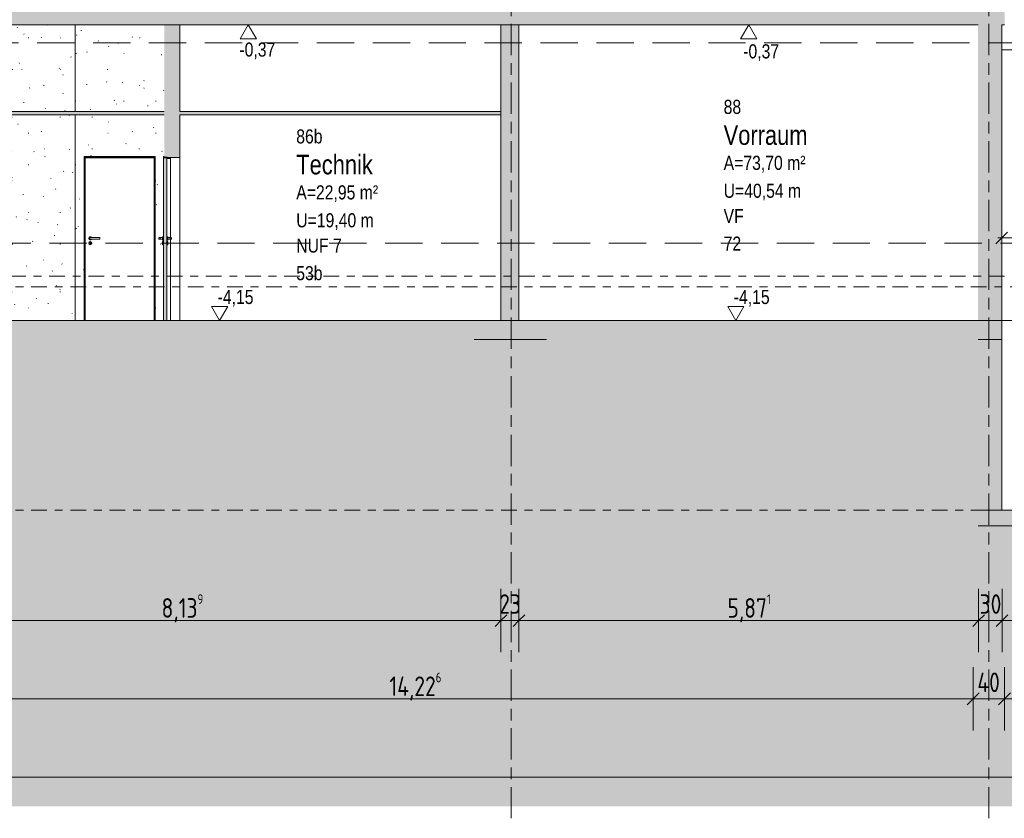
# Model space of a CAD drawing. Header units: metres. Extents: x -34 to 182, y -15 to 869.
# Tile 25 of 46: x 45 to 58, y -13 to -3. Entities that reach past the tile are written whole.
import ezdxf

# ---------------------------------------------------------------- set-up
doc = ezdxf.new("R2010")
doc.units = ezdxf.units.M
for name, pattern in [('_Ebene_', [0.4, 0.2, -0.1, 0, -0.1]), ('_Rasterlinie_', [0.75, 0.4, -0.1, 0.15, -0.1]), ('Abgebrochen', [0.714375, 0.47625, -0.238125])]:
    doc.linetypes.add(name, pattern=pattern)
for name, color, linetype, lineweight in [('A_Bem', 7, 'Continuous', 5), ('A_Bem-100', 7, 'Continuous', 5), ('A_Detailelemente', 7, 'Continuous', 9), ('A_Ebenen', 130, 'Continuous', 5), ('A_Geschossdecken', 7, 'Continuous', 5), ('A_Geschossdecken_Schraffur', 7, 'Continuous', 5), ('A_Hoehenkoten', 124, 'Continuous', 5), ('A_Raster', 128, 'Continuous', 5), ('A_Raum-Txt', 16, 'Continuous', 5), ('A_Skelettbau_Tragwerk Stahlbeton', 142, 'Continuous', 5), ('A_Tuer', 128, 'Continuous', 5), ('A_Türen_Element', 128, 'Continuous', 5), ('A_Türen_Rahmen', 128, 'Continuous', 5), ('A_Wand', 244, 'Continuous', 5), ('A_Wand_Schraff', 1, 'Continuous', 5), ('A_Wände_Oberflächenschraffur', 244, 'Continuous', 5)]:
    doc.layers.add(name, color=color, linetype=linetype, lineweight=lineweight)
doc.styles.add('Arial', font='arial.ttf', dxfattribs={"width": 0.8, "height": 0.18})
doc.styles.add('Arial_B', font='txt', dxfattribs={"width": 0.8, "height": 0.25})
doc.styles.add('ISOCPEUR_1', font='isocpeur.ttf', dxfattribs={"width": 0.8, "height": 0.25})
doc.dimstyles.new('BLB-Standard_2_5_Aussen', dxfattribs={"dimscale": 0.3048, "dimtxt": 0.248995, "dimasz": 0.492126, "dimexe": 1.32874, "dimexo": 0.0625, "dimgap": 0.032808, "dimtad": 1, "dimdec": 1, "dimlfac": 100, "dimrnd": 0.1, "dimdsep": 46, "dimtxsty": 'ISOCPEUR_1', "dimblk1": 'OBLIQUE', "dimblk2": 'OBLIQUE', "dimsah": 1, "dimcen": 0.09, "dimdle": 0.164042, "dimazin": 0, "dimtfac": 1, "dimtdec": 4, "dimtix": 1, "dimtmove": 0, "dimatfit": 3, "dimfxl": 1.32874, "dimfxlon": 1, "dimtvp": 1, "dimtolj": 1, "dimtzin": 0, "dimarcsym": 2})
doc.dimstyles.new('BLB-Standard_2_5_Aussen_1', dxfattribs={"dimscale": 0.3048, "dimtxt": 0.248995, "dimasz": 0.492126, "dimexe": 1.32874, "dimexo": 0.0625, "dimgap": 0.032808, "dimtad": 1, "dimrnd": 0.001, "dimzin": 0, "dimdsep": 46, "dimtxsty": 'ISOCPEUR_1', "dimblk1": 'OBLIQUE', "dimblk2": 'OBLIQUE', "dimsah": 1, "dimcen": 0.09, "dimdle": 0.164042, "dimazin": 0, "dimtfac": 1, "dimtdec": 4, "dimtix": 1, "dimtmove": 0, "dimatfit": 3, "dimfxl": 1.32874, "dimfxlon": 1, "dimtvp": 1, "dimtolj": 1, "dimtzin": 0, "dimarcsym": 2})
doc.dimstyles.new('BLB-Standard_2_5_Aussen_maskiert', dxfattribs={"dimscale": 0.3048, "dimtxt": 0.248995, "dimasz": 0.492126, "dimexe": 1.32874, "dimexo": 0.0625, "dimgap": 0.032808, "dimtad": 1, "dimrnd": 0.001, "dimzin": 0, "dimdsep": 46, "dimtxsty": 'ISOCPEUR_1', "dimblk1": 'OBLIQUE', "dimblk2": 'OBLIQUE', "dimsah": 1, "dimcen": 0.09, "dimdle": 0.164042, "dimazin": 0, "dimtfac": 1, "dimtdec": 4, "dimtix": 1, "dimtmove": 0, "dimatfit": 3, "dimfxl": 1.32874, "dimfxlon": 1, "dimtvp": 1, "dimtfill": 1, "dimtolj": 1, "dimtzin": 0, "dimarcsym": 2})
pattern_1 = [(0, (108.63052, 18.796), (0.813, 0.203), [0.007, -0.603, 0.007, -0.603, -3.251]), (0, (108.63052, 18.796), (0.813, 0.203), [-1.219, 0.007, -1.212, 0.007, -0.603, -1.422]), (0, (108.63052, 18.796), (0.813, 0.203), [-3.048, 0.007, -0.4, 0.007, -1.009]), (120, (108.93452, 18.897), (-0.58230316, 0.60257865), [0.007, -0.603, 0.007, -0.603, -3.251]), (120, (108.93452, 18.897), (-0.58230316, 0.60257865), [-1.219, 0.007, -1.212, 0.007, -0.603, -1.422]), (120, (108.93452, 18.897), (-0.58230316, 0.60257865), [-3.048, 0.007, -0.4, 0.007, -1.009]), (240, (109.03652, 19.304), (-0.23069684, -0.80557865), [0.007, -0.603, 0.007, -0.603, -3.251]), (240, (109.03652, 19.304), (-0.23069684, -0.80557865), [-1.219, 0.007, -1.212, 0.007, -0.603, -1.422]), (240, (109.03652, 19.304), (-0.23069684, -0.80557865), [-3.048, 0.007, -0.4, 0.007, -1.009])]

# ---------------------------------------------------------------- blocks, each defined once
blk = doc.blocks.new('TU DF 1 - Stahl-Eckzarge flächenbündig - DL - 860 x 2070-8580555-F')
at = {"layer": 'A_Tuer', "lineweight": 9}
for points in [[(-24.33, -4.875), (-24.33, -4.86), (-24.34, -4.86), (-24.34, -4.862), (-24.332, -4.862), (-24.332, -4.873), (-24.373, -4.873), (-24.373, -4.858), (-24.418, -4.858), (-24.418, -4.852), (-24.41, -4.852), (-24.41, -4.85), (-24.42, -4.85), (-24.42, -4.86), (-24.375, -4.86), (-24.375, -4.875)], [(-24.42, -6.945), (-24.375, -6.945), (-24.375, -4.864), (-24.42, -4.864), (-24.42, -6.678)]]:
    blk.add_hatch(color=253, dxfattribs=at).paths.add_polyline_path(points, flags=0)
at = {"layer": 'A_Tuer', "color": 250, "lineweight": 9}
for p, q in [((-24.43, -5.885), (-24.47, -5.885)), ((-24.47, -5.885), (-24.47, -5.885)), ((-24.43, -5.885), (-24.47, -5.885)), ((-24.47, -5.885), (-24.47, -5.885)), ((-24.47, -5.905), (-24.43, -5.905)), ((-24.47, -5.905), (-24.47, -5.905)), ((-24.47, -5.905), (-24.43, -5.905)), ((-24.47, -5.905), (-24.47, -5.905)), ((-24.42, -5.875), (-24.43, -5.875)), ((-24.365, -5.875), (-24.375, -5.875)), ((-24.325, -5.885), (-24.365, -5.885)), ((-24.325, -5.885), (-24.365, -5.885)), ((-24.365, -5.905), (-24.325, -5.905)), ((-24.365, -5.905), (-24.325, -5.905)), ((-24.325, -5.885), (-24.325, -5.885)), ((-24.325, -5.885), (-24.325, -5.885)), ((-24.325, -5.905), (-24.325, -5.905)), ((-24.325, -5.905), (-24.325, -5.905)), ((-24.43, -5.915), (-24.42, -5.915)), ((-24.42, -5.935), (-24.43, -5.935)), ((-24.43, -5.975), (-24.42, -5.975)), ((-24.375, -5.915), (-24.365, -5.915)), ((-24.365, -5.935), (-24.375, -5.935)), ((-24.375, -5.975), (-24.365, -5.975))]:
    blk.add_line(p, q, dxfattribs=at)
for centre, major_axis, ratio, start_param, end_param in [((-24.47, -5.895), (0, 0.01), 1, 4.712389, 7.853982), ((-24.47, -5.895), (0, 0.01), 1, 4.712389, 7.853982), ((-24.47, -5.895), (0, 0.01), 1, 1.570796, 4.712389), ((-24.47, -5.895), (0, 0.01), 1, 1.570796, 4.712389), ((-24.43, -5.895), (0, 0.02), 0.000362, 4.712389, 6.283185), ((-24.43, -5.895), (0, 0.02), 0.000362, 3.141593, 4.712389), ((-24.42, -5.895), (0, 0.02), 0.000362, 4.712389, 6.283185), ((-24.42, -5.895), (0, 0.02), 0.000362, 3.141593, 4.712389), ((-24.365, -5.895), (0, 0.02), 0.000362, 4.712389, 6.283185), ((-24.365, -5.895), (0, 0.02), 0.000362, 3.141593, 4.712389), ((-24.325, -5.895), (0, 0.01), 1, 4.712389, 7.853982), ((-24.325, -5.895), (0, 0.01), 1, 4.712389, 7.853982), ((-24.325, -5.895), (0, 0.01), 1, 1.570796, 4.712389), ((-24.325, -5.895), (0, 0.01), 1, 1.570796, 4.712389), ((-24.43, -5.955), (0, 0.02), 0.000362, 4.712389, 6.283185), ((-24.43, -5.955), (0, 0.02), 0.000362, 3.141593, 4.712389), ((-24.42, -5.955), (0, 0.02), 0.000362, 4.712389, 6.283185), ((-24.42, -5.955), (0, 0.02), 0.000362, 3.141593, 4.712389), ((-24.365, -5.955), (0, 0.02), 0.000362, 4.712389, 6.283185), ((-24.365, -5.955), (0, 0.02), 0.000362, 3.141593, 4.712389)]:
    blk.add_ellipse(centre, major_axis=major_axis, ratio=ratio, start_param=start_param, end_param=end_param, dxfattribs=at)
for points, knots in [([(-24.48, -5.895), (-24.48, -5.894), (-24.48, -5.893), (-24.479, -5.891), (-24.479, -5.89), (-24.478, -5.889), (-24.478, -5.889), (-24.477, -5.888), (-24.476, -5.887), (-24.475, -5.887), (-24.474, -5.886), (-24.474, -5.886), (-24.473, -5.886), (-24.473, -5.885), (-24.472, -5.885), (-24.471, -5.885), (-24.471, -5.885), (-24.47, -5.885), (-24.469, -5.885), (-24.469, -5.885), (-24.468, -5.885), (-24.467, -5.885), (-24.467, -5.886), (-24.466, -5.886), (-24.466, -5.886), (-24.465, -5.886), (-24.464, -5.887), (-24.464, -5.887), (-24.463, -5.888), (-24.462, -5.889), (-24.462, -5.889), (-24.462, -5.89), (-24.461, -5.89)], [0, 0, 0, 0, 0.0833333, 0.125, 0.1666667, 0.2083333, 0.2291667, 0.25, 0.2916667, 0.3333333, 0.3541667, 0.375, 0.3958333, 0.4166667, 0.4375, 0.4583333, 0.4791667, 0.5, 0.5208333, 0.5416667, 0.5625, 0.5833333, 0.6041667, 0.625, 0.6458333, 0.6666667, 0.6875, 0.7083333, 0.75, 0.7708333, 0.7916667, 0.8333333, 0.8333333, 0.8333333, 0.8333333]), ([(-24.48, -5.895), (-24.48, -5.894), (-24.48, -5.893), (-24.479, -5.891), (-24.479, -5.89), (-24.478, -5.889), (-24.478, -5.889), (-24.477, -5.888), (-24.476, -5.887), (-24.475, -5.887), (-24.474, -5.886), (-24.474, -5.886), (-24.473, -5.886), (-24.473, -5.885), (-24.472, -5.885), (-24.471, -5.885), (-24.471, -5.885), (-24.47, -5.885), (-24.469, -5.885), (-24.469, -5.885), (-24.468, -5.885), (-24.467, -5.885), (-24.467, -5.886), (-24.466, -5.886), (-24.466, -5.886), (-24.465, -5.886), (-24.464, -5.887), (-24.464, -5.887), (-24.463, -5.888), (-24.462, -5.889), (-24.462, -5.889), (-24.462, -5.89), (-24.461, -5.89)], [0, 0, 0, 0, 0.0833333, 0.125, 0.1666667, 0.2083333, 0.2291667, 0.25, 0.2916667, 0.3333333, 0.3541667, 0.375, 0.3958333, 0.4166667, 0.4375, 0.4583333, 0.4791667, 0.5, 0.5208333, 0.5416667, 0.5625, 0.5833333, 0.6041667, 0.625, 0.6458333, 0.6666667, 0.6875, 0.7083333, 0.75, 0.7708333, 0.7916667, 0.8333333, 0.8333333, 0.8333333, 0.8333333]), ([(-24.461, -5.9), (-24.462, -5.9), (-24.462, -5.901), (-24.462, -5.902), (-24.463, -5.902), (-24.464, -5.903), (-24.465, -5.904), (-24.466, -5.904), (-24.466, -5.904), (-24.467, -5.905), (-24.467, -5.905), (-24.468, -5.905), (-24.469, -5.905), (-24.469, -5.905), (-24.47, -5.905), (-24.471, -5.905), (-24.471, -5.905), (-24.472, -5.905), (-24.473, -5.905), (-24.473, -5.905), (-24.474, -5.904), (-24.474, -5.904), (-24.475, -5.904), (-24.476, -5.903), (-24.476, -5.903), (-24.477, -5.902), (-24.478, -5.902), (-24.478, -5.901), (-24.479, -5.9), (-24.479, -5.899), (-24.48, -5.897), (-24.48, -5.896), (-24.48, -5.895)], [0.1666667, 0.1666667, 0.1666667, 0.1666667, 0.2083333, 0.2291667, 0.25, 0.2916667, 0.3333333, 0.3541667, 0.375, 0.3958333, 0.4166667, 0.4375, 0.4583333, 0.4791667, 0.5, 0.5208333, 0.5416667, 0.5625, 0.5833333, 0.6041667, 0.625, 0.6458333, 0.6666667, 0.6875, 0.7083333, 0.75, 0.7708333, 0.7916667, 0.8333333, 0.875, 0.9166667, 1, 1, 1, 1]), ([(-24.461, -5.9), (-24.462, -5.9), (-24.462, -5.901), (-24.462, -5.902), (-24.463, -5.902), (-24.464, -5.903), (-24.465, -5.904), (-24.466, -5.904), (-24.466, -5.904), (-24.467, -5.905), (-24.467, -5.905), (-24.468, -5.905), (-24.469, -5.905), (-24.469, -5.905), (-24.47, -5.905), (-24.471, -5.905), (-24.471, -5.905), (-24.472, -5.905), (-24.473, -5.905), (-24.473, -5.905), (-24.474, -5.904), (-24.474, -5.904), (-24.475, -5.904), (-24.476, -5.903), (-24.476, -5.903), (-24.477, -5.902), (-24.478, -5.902), (-24.478, -5.901), (-24.479, -5.9), (-24.479, -5.899), (-24.48, -5.897), (-24.48, -5.896), (-24.48, -5.895)], [0.1666667, 0.1666667, 0.1666667, 0.1666667, 0.2083333, 0.2291667, 0.25, 0.2916667, 0.3333333, 0.3541667, 0.375, 0.3958333, 0.4166667, 0.4375, 0.4583333, 0.4791667, 0.5, 0.5208333, 0.5416667, 0.5625, 0.5833333, 0.6041667, 0.625, 0.6458333, 0.6666667, 0.6875, 0.7083333, 0.75, 0.7708333, 0.7916667, 0.8333333, 0.875, 0.9166667, 1, 1, 1, 1]), ([(-24.315, -5.898), (-24.315, -5.898), (-24.316, -5.899), (-24.316, -5.9), (-24.317, -5.901), (-24.317, -5.902), (-24.318, -5.902), (-24.319, -5.903), (-24.32, -5.904), (-24.321, -5.904), (-24.321, -5.904), (-24.322, -5.905), (-24.322, -5.905), (-24.323, -5.905), (-24.324, -5.905), (-24.324, -5.905), (-24.325, -5.905), (-24.326, -5.905), (-24.326, -5.905), (-24.327, -5.905), (-24.328, -5.905), (-24.328, -5.905), (-24.329, -5.904), (-24.329, -5.904), (-24.33, -5.904), (-24.331, -5.903), (-24.331, -5.903), (-24.332, -5.902), (-24.333, -5.902), (-24.333, -5.901), (-24.334, -5.9), (-24.334, -5.899), (-24.335, -5.897), (-24.335, -5.896), (-24.335, -5.895)], [0.0833333, 0.0833333, 0.0833333, 0.0833333, 0.125, 0.1666667, 0.2083333, 0.2291667, 0.25, 0.2916667, 0.3333333, 0.3541667, 0.375, 0.3958333, 0.4166667, 0.4375, 0.4583333, 0.4791667, 0.5, 0.5208333, 0.5416667, 0.5625, 0.5833333, 0.6041667, 0.625, 0.6458333, 0.6666667, 0.6875, 0.7083333, 0.75, 0.7708333, 0.7916667, 0.8333333, 0.875, 0.9166667, 1, 1, 1, 1]), ([(-24.315, -5.898), (-24.315, -5.898), (-24.316, -5.899), (-24.316, -5.9), (-24.317, -5.901), (-24.317, -5.902), (-24.318, -5.902), (-24.319, -5.903), (-24.32, -5.904), (-24.321, -5.904), (-24.321, -5.904), (-24.322, -5.905), (-24.322, -5.905), (-24.323, -5.905), (-24.324, -5.905), (-24.324, -5.905), (-24.325, -5.905), (-24.326, -5.905), (-24.326, -5.905), (-24.327, -5.905), (-24.328, -5.905), (-24.328, -5.905), (-24.329, -5.904), (-24.329, -5.904), (-24.33, -5.904), (-24.331, -5.903), (-24.331, -5.903), (-24.332, -5.902), (-24.333, -5.902), (-24.333, -5.901), (-24.334, -5.9), (-24.334, -5.899), (-24.335, -5.897), (-24.335, -5.896), (-24.335, -5.895)], [0.0833333, 0.0833333, 0.0833333, 0.0833333, 0.125, 0.1666667, 0.2083333, 0.2291667, 0.25, 0.2916667, 0.3333333, 0.3541667, 0.375, 0.3958333, 0.4166667, 0.4375, 0.4583333, 0.4791667, 0.5, 0.5208333, 0.5416667, 0.5625, 0.5833333, 0.6041667, 0.625, 0.6458333, 0.6666667, 0.6875, 0.7083333, 0.75, 0.7708333, 0.7916667, 0.8333333, 0.875, 0.9166667, 1, 1, 1, 1]), ([(-24.334, -5.89), (-24.333, -5.89), (-24.333, -5.889), (-24.333, -5.889), (-24.332, -5.888), (-24.331, -5.887), (-24.33, -5.887), (-24.329, -5.886), (-24.329, -5.886), (-24.328, -5.886), (-24.328, -5.885), (-24.327, -5.885), (-24.326, -5.885), (-24.326, -5.885), (-24.325, -5.885), (-24.324, -5.885), (-24.324, -5.885), (-24.323, -5.885), (-24.322, -5.885), (-24.322, -5.886), (-24.321, -5.886), (-24.321, -5.886), (-24.32, -5.886), (-24.319, -5.887), (-24.319, -5.887), (-24.318, -5.888), (-24.317, -5.889), (-24.317, -5.889), (-24.316, -5.89), (-24.316, -5.891), (-24.315, -5.892), (-24.315, -5.893)], [0.1666667, 0.1666667, 0.1666667, 0.1666667, 0.2083333, 0.2291667, 0.25, 0.2916667, 0.3333333, 0.3541667, 0.375, 0.3958333, 0.4166667, 0.4375, 0.4583333, 0.4791667, 0.5, 0.5208333, 0.5416667, 0.5625, 0.5833333, 0.6041667, 0.625, 0.6458333, 0.6666667, 0.6875, 0.7083333, 0.75, 0.7708333, 0.7916667, 0.8333333, 0.875, 0.9166667, 0.9166667, 0.9166667, 0.9166667]), ([(-24.334, -5.89), (-24.333, -5.89), (-24.333, -5.889), (-24.333, -5.889), (-24.332, -5.888), (-24.331, -5.887), (-24.33, -5.887), (-24.329, -5.886), (-24.329, -5.886), (-24.328, -5.886), (-24.328, -5.885), (-24.327, -5.885), (-24.326, -5.885), (-24.326, -5.885), (-24.325, -5.885), (-24.324, -5.885), (-24.324, -5.885), (-24.323, -5.885), (-24.322, -5.885), (-24.322, -5.886), (-24.321, -5.886), (-24.321, -5.886), (-24.32, -5.886), (-24.319, -5.887), (-24.319, -5.887), (-24.318, -5.888), (-24.317, -5.889), (-24.317, -5.889), (-24.316, -5.89), (-24.316, -5.891), (-24.315, -5.892), (-24.315, -5.893)], [0.1666667, 0.1666667, 0.1666667, 0.1666667, 0.2083333, 0.2291667, 0.25, 0.2916667, 0.3333333, 0.3541667, 0.375, 0.3958333, 0.4166667, 0.4375, 0.4583333, 0.4791667, 0.5, 0.5208333, 0.5416667, 0.5625, 0.5833333, 0.6041667, 0.625, 0.6458333, 0.6666667, 0.6875, 0.7083333, 0.75, 0.7708333, 0.7916667, 0.8333333, 0.875, 0.9166667, 0.9166667, 0.9166667, 0.9166667])]:
    blk.add_open_spline(points, degree=3, knots=knots, dxfattribs=at)
at = {"layer": 'A_Türen_Element', "color": 250, "lineweight": 9}
for p, q in [((-24.375, -4.864), (-24.42, -4.864)), ((-24.42, -4.864), (-24.42, -6.945)), ((-24.42, -4.864), (-24.42, -4.864)), ((-24.42, -4.864), (-24.42, -5.875)), ((-24.375, -6.945), (-24.375, -4.864)), ((-24.42, -5.915), (-24.42, -5.935)), ((-24.42, -5.975), (-24.42, -6.945)), ((-24.42, -6.945), (-24.375, -6.945))]:
    blk.add_line(p, q, dxfattribs=at)
at = {"layer": 'A_Türen_Rahmen', "color": 250, "lineweight": 9}
for p, q in [((-24.41, -4.85), (-24.42, -4.85)), ((-24.42, -4.85), (-24.42, -4.86)), ((-24.42, -4.85), (-24.42, -4.85)), ((-24.42, -4.86), (-24.42, -4.85)), ((-24.42, -4.86), (-24.375, -4.86)), ((-24.42, -4.86), (-24.42, -4.864)), ((-24.42, -4.86), (-24.42, -4.86)), ((-24.418, -4.858), (-24.418, -4.852)), ((-24.418, -4.852), (-24.41, -4.852)), ((-24.373, -4.858), (-24.418, -4.858)), ((-24.41, -4.858), (-24.41, -4.852)), ((-24.375, -4.86), (-24.375, -4.875)), ((-24.375, -4.864), (-24.375, -4.86)), ((-24.375, -4.875), (-24.33, -4.875)), ((-24.373, -4.873), (-24.373, -4.858)), ((-24.332, -4.873), (-24.373, -4.873)), ((-24.33, -4.86), (-24.34, -4.86)), ((-24.34, -4.86), (-24.34, -4.862)), ((-24.34, -4.862), (-24.34, -4.86)), ((-24.34, -4.862), (-24.332, -4.862)), ((-24.34, -4.873), (-24.34, -4.862)), ((-24.34, -4.862), (-24.34, -4.862)), ((-24.332, -4.862), (-24.332, -4.873)), ((-24.332, -4.873), (-24.332, -4.862)), ((-24.33, -4.875), (-24.33, -4.86)), ((-24.33, -5.885), (-24.33, -4.875)), ((-24.33, -6.945), (-24.33, -5.905))]:
    blk.add_line(p, q, dxfattribs=at)
blk = doc.blocks.new('TU DF 1 - Stahl-Eckzarge flächenbündig - DL - 860 x 2070-V14-F')
at = {"layer": 'A_Tuer', "color": 250, "lineweight": 9}
for p, q in [((-25.234, -5.885), (-25.354, -5.885)), ((-25.234, -5.885), (-25.354, -5.885)), ((-25.354, -5.905), (-25.234, -5.905)), ((-25.354, -5.905), (-25.234, -5.905)), ((-25.234, -5.885), (-25.234, -5.895)), ((-25.234, -5.885), (-25.234, -5.895)), ((-25.234, -5.895), (-25.234, -5.905)), ((-25.234, -5.895), (-25.234, -5.905)), ((-25.356, -5.969), (-25.356, -5.957)), ((-25.352, -5.957), (-25.352, -5.969))]:
    blk.add_line(p, q, dxfattribs=at)
for centre, radius, start, end in [((-25.354, -5.895), 0.02, 30, 180), ((-25.354, -5.895), 0.02, 180, 330), ((-25.354, -5.955), 0.02, 0, 180), ((-25.354, -5.955), 0.02, 180, 0), ((-25.354, -5.95), 0.00699, 290.0706, 249.9294), ((-25.354, -5.969), 0.0024, 180, 0)]:
    blk.add_arc(centre, radius, start, end, dxfattribs=at)
for points, knots in [([(-25.364, -5.895), (-25.364, -5.894), (-25.364, -5.893), (-25.363, -5.891), (-25.363, -5.89), (-25.362, -5.889), (-25.361, -5.889), (-25.361, -5.888), (-25.36, -5.887), (-25.359, -5.887), (-25.358, -5.886), (-25.358, -5.886), (-25.357, -5.886), (-25.357, -5.885), (-25.356, -5.885), (-25.355, -5.885), (-25.355, -5.885), (-25.354, -5.885), (-25.354, -5.885)], [0, 0, 0, 0, 0.0833333, 0.125, 0.1666667, 0.2083333, 0.2291667, 0.25, 0.2916667, 0.3333333, 0.3541667, 0.375, 0.3958333, 0.4166667, 0.4375, 0.4583333, 0.4791667, 0.5, 0.5, 0.5, 0.5]), ([(-25.364, -5.895), (-25.364, -5.894), (-25.364, -5.893), (-25.363, -5.891), (-25.363, -5.89), (-25.362, -5.889), (-25.361, -5.889), (-25.361, -5.888), (-25.36, -5.887), (-25.359, -5.887), (-25.358, -5.886), (-25.358, -5.886), (-25.357, -5.886), (-25.357, -5.885), (-25.356, -5.885), (-25.355, -5.885), (-25.355, -5.885), (-25.354, -5.885), (-25.354, -5.885)], [0, 0, 0, 0, 0.0833333, 0.125, 0.1666667, 0.2083333, 0.2291667, 0.25, 0.2916667, 0.3333333, 0.3541667, 0.375, 0.3958333, 0.4166667, 0.4375, 0.4583333, 0.4791667, 0.5, 0.5, 0.5, 0.5]), ([(-25.354, -5.905), (-25.354, -5.905), (-25.355, -5.905), (-25.355, -5.905), (-25.356, -5.905), (-25.357, -5.905), (-25.357, -5.905), (-25.358, -5.904), (-25.358, -5.904), (-25.359, -5.904), (-25.36, -5.903), (-25.36, -5.903), (-25.361, -5.902), (-25.361, -5.902), (-25.362, -5.901), (-25.363, -5.9), (-25.363, -5.899), (-25.364, -5.897), (-25.364, -5.896), (-25.364, -5.895)], [0.5, 0.5, 0.5, 0.5, 0.5208333, 0.5416667, 0.5625, 0.5833333, 0.6041667, 0.625, 0.6458333, 0.6666667, 0.6875, 0.7083333, 0.75, 0.7708333, 0.7916667, 0.8333333, 0.875, 0.9166667, 1, 1, 1, 1]), ([(-25.354, -5.905), (-25.354, -5.905), (-25.355, -5.905), (-25.355, -5.905), (-25.356, -5.905), (-25.357, -5.905), (-25.357, -5.905), (-25.358, -5.904), (-25.358, -5.904), (-25.359, -5.904), (-25.36, -5.903), (-25.36, -5.903), (-25.361, -5.902), (-25.361, -5.902), (-25.362, -5.901), (-25.363, -5.9), (-25.363, -5.899), (-25.364, -5.897), (-25.364, -5.896), (-25.364, -5.895)], [0.5, 0.5, 0.5, 0.5, 0.5208333, 0.5416667, 0.5625, 0.5833333, 0.6041667, 0.625, 0.6458333, 0.6666667, 0.6875, 0.7083333, 0.75, 0.7708333, 0.7916667, 0.8333333, 0.875, 0.9166667, 1, 1, 1, 1])]:
    blk.add_open_spline(points, degree=3, knots=knots, dxfattribs=at)
at = {"layer": 'A_Türen_Element', "color": 250, "lineweight": 9}
for p, q in [((-24.538, -4.864), (-25.42, -4.864)), ((-25.42, -4.864), (-25.42, -6.945)), ((-24.538, -6.945), (-24.538, -4.864))]:
    blk.add_line(p, q, dxfattribs=at)
at = {"layer": 'A_Türen_Rahmen', "color": 250, "lineweight": 9}
for p, q in [((-24.524, -4.85), (-25.434, -4.85)), ((-25.434, -6.945), (-25.434, -4.85)), ((-25.424, -4.86), (-25.424, -6.945)), ((-25.424, -4.86), (-24.534, -4.86)), ((-24.534, -4.86), (-24.534, -6.945)), ((-24.524, -6.945), (-24.524, -4.85))]:
    blk.add_line(p, q, dxfattribs=at)
blk = doc.blocks.new('DIMBLOCK96-F')
at = {"layer": 'A_Bem-100'}
for p, q in [((42.936, -12.372), (42.936, -13.182)), ((42.936, -12.777), (42.936, -12.372)), ((94.786, -12.372), (94.786, -13.182)), ((94.786, -12.777), (94.786, -12.372)), ((42.936, -12.777), (94.786, -12.777))]:
    blk.add_line(p, q, dxfattribs=at)
at = {"layer": 'A_Bem-100', "lineweight": 9}
for p, q in [((42.936, -12.777), (42.861, -12.852)), ((42.936, -12.777), (43.011, -12.702)), ((94.786, -12.777), (94.711, -12.852)), ((94.786, -12.777), (94.861, -12.702))]:
    blk.add_line(p, q, dxfattribs=at)
at = {"layer": 'A_Bem-100', "color": 0, "insert": (68.572, -12.441), "char_height": 0.25, "width": 0.69316, "attachment_point": 1, "line_spacing_factor": 1.149209, "style": 'ISOCPEUR_1'}
blk.add_mtext('51,85', dxfattribs=at)
blk = doc.blocks.new('_Oblique')
at = {"color": 0, "linetype": 'ByBlock', "lineweight": -2}
blk.add_line((-0.5, -0.5), (0.5, 0.5), dxfattribs=at)
blk = doc.blocks.new('Höhenkoten - leer-6237472-F')
at = {"layer": 'A_Hoehenkoten'}
for p, q in [((-23.599, -6.765), (-23.806, -6.765)), ((-23.702, -6.945), (-23.806, -6.765)), ((-23.702, -6.945), (-23.599, -6.765))]:
    blk.add_line(p, q, dxfattribs=at)
blk = doc.blocks.new('DIMBLOCK115-F')
at = {"layer": 'A_Bem-100'}
for p, q in [((43.26, -11.372), (43.26, -12.182)), ((43.26, -11.777), (43.26, -11.372)), ((57.486, -11.372), (57.486, -12.182)), ((57.486, -11.777), (57.486, -11.372)), ((43.26, -11.777), (57.486, -11.777))]:
    blk.add_line(p, q, dxfattribs=at)
at = {"layer": 'A_Bem-100', "lineweight": 9}
for p, q in [((43.26, -11.777), (43.185, -11.852)), ((43.26, -11.777), (43.335, -11.702)), ((57.486, -11.777), (57.411, -11.852)), ((57.486, -11.777), (57.561, -11.702))]:
    blk.add_line(p, q, dxfattribs=at)
at = {"layer": 'A_Bem-100', "color": 0, "insert": (50.03, -11.441), "char_height": 0.25, "width": 0.82462, "attachment_point": 1, "line_spacing_factor": 1.149209, "style": 'ISOCPEUR_1'}
blk.add_mtext('14,22\\A2\\H0.5x;\\S6^  ;\\H2x;', dxfattribs=at)
blk = doc.blocks.new('DIMBLOCK116-F')
at = {"layer": 'A_Bem-100'}
for p, q in [((57.486, -11.372), (57.486, -12.182)), ((57.486, -11.777), (57.486, -11.372)), ((57.886, -11.372), (57.886, -12.182)), ((57.886, -11.777), (57.886, -11.372)), ((57.486, -11.777), (57.886, -11.777))]:
    blk.add_line(p, q, dxfattribs=at)
at = {"layer": 'A_Bem-100', "lineweight": 9}
for p, q in [((57.486, -11.777), (57.411, -11.852)), ((57.486, -11.777), (57.561, -11.702)), ((57.886, -11.777), (57.811, -11.852)), ((57.886, -11.777), (57.961, -11.702))]:
    blk.add_line(p, q, dxfattribs=at)
at = {"layer": 'A_Bem-100', "color": 0, "insert": (57.539, -11.441), "char_height": 0.25, "width": 0.35255, "attachment_point": 1, "line_spacing_factor": 1.149209, "style": 'ISOCPEUR_1'}
blk.add_mtext('40', dxfattribs=at)
blk = doc.blocks.new('DIMBLOCK117-F')
at = {"layer": 'A_Bem-100'}
for p, q in [((57.886, -11.372), (57.886, -12.182)), ((57.886, -11.777), (57.886, -11.372)), ((60.203, -11.372), (60.203, -12.182)), ((60.203, -11.777), (60.203, -11.372)), ((57.886, -11.777), (60.203, -11.777))]:
    blk.add_line(p, q, dxfattribs=at)
at = {"layer": 'A_Bem-100', "lineweight": 9}
for p, q in [((57.886, -11.777), (57.811, -11.852)), ((57.886, -11.777), (57.961, -11.702)), ((60.203, -11.777), (60.128, -11.852)), ((60.203, -11.777), (60.278, -11.702))]:
    blk.add_line(p, q, dxfattribs=at)
at = {"layer": 'A_Bem-100', "color": 0, "insert": (58.78, -11.441), "char_height": 0.25, "width": 0.63639, "attachment_point": 1, "line_spacing_factor": 1.149209, "style": 'ISOCPEUR_1'}
blk.add_mtext('2,31\\A2\\H0.5x;\\S7^  ;\\H2x;', dxfattribs=at)
blk = doc.blocks.new('DIMBLOCK139-F')
at = {"layer": 'A_Bem-100'}
for p, q in [((57.851, -5.484), (57.851, -6.294)), ((57.851, -5.889), (57.851, -5.484)), ((61.626, -5.484), (61.626, -6.294)), ((61.626, -5.889), (61.626, -5.484)), ((57.801, -5.889), (61.626, -5.889))]:
    blk.add_line(p, q, dxfattribs=at)
at = {"layer": 'A_Bem-100', "lineweight": 9}
for p, q in [((57.851, -5.889), (57.776, -5.964)), ((57.851, -5.889), (57.926, -5.814)), ((61.626, -5.889), (61.551, -5.964)), ((61.626, -5.889), (61.701, -5.814))]:
    blk.add_line(p, q, dxfattribs=at)
at = {"layer": 'A_Bem-100', "color": 0, "insert": (59.453, -5.552), "char_height": 0.25, "width": 0.68419, "attachment_point": 1, "line_spacing_factor": 1.149209, "style": 'ISOCPEUR_1', "bg_fill": 3, "box_fill_scale": 1.25, "bg_fill_color": 256, "bg_fill_true_color": 13158600, "bg_fill_transparency": 0}
blk.add_mtext('3,77\\A2\\H0.5x;\\S5^  ;\\H2x;', dxfattribs=at)
blk = doc.blocks.new('DIMBLOCK147-F')
at = {"layer": 'A_Bem-100'}
for p, q in [((43.316, -10.372), (43.316, -11.182)), ((43.316, -10.777), (43.316, -10.372)), ((51.455, -10.372), (51.455, -11.182)), ((51.455, -10.777), (51.455, -10.372)), ((43.316, -10.777), (51.455, -10.777))]:
    blk.add_line(p, q, dxfattribs=at)
at = {"layer": 'A_Bem-100', "lineweight": 9}
for p, q in [((43.316, -10.777), (43.241, -10.852)), ((43.316, -10.777), (43.391, -10.702)), ((51.455, -10.777), (51.38, -10.852)), ((51.455, -10.777), (51.53, -10.702))]:
    blk.add_line(p, q, dxfattribs=at)
at = {"layer": 'A_Bem-100', "color": 0, "insert": (47.12, -10.441), "char_height": 0.25, "width": 0.63639, "attachment_point": 1, "line_spacing_factor": 1.149209, "style": 'ISOCPEUR_1'}
blk.add_mtext('8,13\\A2\\H0.5x;\\S9^  ;\\H2x;', dxfattribs=at)
blk = doc.blocks.new('DIMBLOCK148-F')
at = {"layer": 'A_Bem-100'}
for p, q in [((51.455, -10.372), (51.455, -11.182)), ((51.455, -10.777), (51.455, -10.372)), ((51.685, -10.372), (51.685, -11.182)), ((51.685, -10.777), (51.685, -10.372)), ((51.455, -10.777), (51.685, -10.777))]:
    blk.add_line(p, q, dxfattribs=at)
at = {"layer": 'A_Bem-100', "lineweight": 9}
for p, q in [((51.455, -10.777), (51.38, -10.852)), ((51.455, -10.777), (51.53, -10.702)), ((51.685, -10.777), (51.61, -10.852)), ((51.685, -10.777), (51.76, -10.702))]:
    blk.add_line(p, q, dxfattribs=at)
at = {"layer": 'A_Bem-100', "color": 0, "insert": (51.433, -10.441), "char_height": 0.25, "width": 0.32865, "attachment_point": 1, "line_spacing_factor": 1.149209, "style": 'ISOCPEUR_1'}
blk.add_mtext('23', dxfattribs=at)
blk = doc.blocks.new('DIMBLOCK149-F')
at = {"layer": 'A_Bem-100'}
for p, q in [((51.685, -10.372), (51.685, -11.182)), ((51.685, -10.777), (51.685, -10.372)), ((57.555, -10.372), (57.555, -11.182)), ((57.555, -10.777), (57.555, -10.372)), ((51.685, -10.777), (57.555, -10.777))]:
    blk.add_line(p, q, dxfattribs=at)
at = {"layer": 'A_Bem-100', "lineweight": 9}
for p, q in [((51.685, -10.777), (51.61, -10.852)), ((51.685, -10.777), (51.76, -10.702)), ((57.555, -10.777), (57.48, -10.852)), ((57.555, -10.777), (57.63, -10.702))]:
    blk.add_line(p, q, dxfattribs=at)
at = {"layer": 'A_Bem-100', "color": 0, "insert": (54.347, -10.441), "char_height": 0.25, "width": 0.65432, "attachment_point": 1, "line_spacing_factor": 1.149209, "style": 'ISOCPEUR_1'}
blk.add_mtext('5,87\\A2\\H0.5x;\\S1^  ;\\H2x;', dxfattribs=at)
blk = doc.blocks.new('DIMBLOCK150-F')
at = {"layer": 'A_Bem-100'}
for p, q in [((57.555, -10.372), (57.555, -11.182)), ((57.555, -10.777), (57.555, -10.372)), ((57.855, -10.372), (57.855, -11.182)), ((57.855, -10.777), (57.855, -10.372)), ((57.555, -10.777), (57.855, -10.777))]:
    blk.add_line(p, q, dxfattribs=at)
at = {"layer": 'A_Bem-100', "lineweight": 9}
for p, q in [((57.555, -10.777), (57.48, -10.852)), ((57.555, -10.777), (57.63, -10.702)), ((57.855, -10.777), (57.78, -10.852)), ((57.855, -10.777), (57.93, -10.702))]:
    blk.add_line(p, q, dxfattribs=at)
at = {"layer": 'A_Bem-100', "color": 0, "insert": (57.568, -10.441), "char_height": 0.25, "width": 0.32865, "attachment_point": 1, "line_spacing_factor": 1.149209, "style": 'ISOCPEUR_1'}
blk.add_mtext('30', dxfattribs=at)
blk = doc.blocks.new('DIMBLOCK151-F')
at = {"layer": 'A_Bem-100'}
for p, q in [((57.855, -10.372), (57.855, -11.182)), ((57.855, -10.777), (57.855, -10.372)), ((59.964, -10.372), (59.964, -11.182)), ((59.964, -10.777), (59.964, -10.372)), ((57.855, -10.777), (59.964, -10.777))]:
    blk.add_line(p, q, dxfattribs=at)
at = {"layer": 'A_Bem-100', "lineweight": 9}
for p, q in [((57.855, -10.777), (57.78, -10.852)), ((57.855, -10.777), (57.93, -10.702)), ((59.964, -10.777), (59.889, -10.852)), ((59.964, -10.777), (60.039, -10.702))]:
    blk.add_line(p, q, dxfattribs=at)
at = {"layer": 'A_Bem-100', "color": 0, "insert": (58.645, -10.441), "char_height": 0.25, "width": 0.63639, "attachment_point": 1, "line_spacing_factor": 1.149209, "style": 'ISOCPEUR_1'}
blk.add_mtext('2,10\\A2\\H0.5x;\\S9^  ;\\H2x;', dxfattribs=at)

msp = doc.modelspace()

# ---------------------------------------------------------------- hatches: boundary and pattern name
at = {"layer": 'A_Detailelemente'}
msp.add_hatch(color=254, dxfattribs=at).paths.add_polyline_path([(72.0582, -13.1485), (97.4159, -13.1485), (97.4159, -4.1477), (94.786, -4.1014), (94.786, -9.5651), (95.136, -9.5651), (95.136, -10.0651), (93.936, -10.0651), (93.936, -9.5651), (71.2035, -9.5651), (71.2035, -10.0651), (70.2035, -10.0651), (70.2035, -9.5651), (58.2009, -9.5651), (58.2009, -10.0651), (57.2009, -10.0651), (57.2009, -9.5651), (57.551, -9.5651), (57.551, -7.1851), (52.0347, -7.1851), (52.0347, -8.0351), (51.114, -8.0351), (51.114, -7.1851), (43.6656, -7.1851), (43.6656, -8.0351), (42.5856, -8.0351), (42.5856, -7.1851), (40.4356, -7.1851), (40.4356, -3.611), (40.2592, -3.621), (39.4553, -3.6308), (39.4553, -13.1485), (68.4356, -13.1485)], flags=0)
at = {"layer": 'A_Geschossdecken_Schraffur', "lineweight": 9}
for points in [[(57.8862, -3.1651), (57.8862, -2.8151), (43.1256, -2.8151), (43.1256, -3.1651), (57.8509, -3.1651)], [(43.3156, -4.3151), (47.1547, -4.3151), (47.1547, -4.2751), (43.3156, -4.2751)], [(47.3547, -4.3151), (51.4547, -4.3151), (51.4547, -4.2751), (47.3547, -4.2751)], [(57.568, -7.1851), (57.8509, -7.1851), (57.8509, -6.9451), (42.9356, -6.9451), (42.9356, -7.1851), (57.551, -7.1851)], [(51.114, -8.0351), (52.0347, -8.0351), (52.0347, -7.1851), (51.114, -7.1851), (51.114, -7.7624)], [(70.5535, -9.5651), (70.5535, -9.3651), (70.4118, -9.3636), (70.3351, -9.3606), (69.9648, -9.3562), (69.5521, -9.3537), (67.1034, -9.3482), (63.0018, -9.3535), (60.5171, -9.3699), (58.8972, -9.3828), (58.1181, -9.3699), (57.551, -9.3651), (57.551, -9.5651), (70.2469, -9.5651)]]:
    msp.add_hatch(color=253, dxfattribs=at).paths.add_polyline_path(points, flags=0)
h = msp.add_hatch(color=253, dxfattribs=at)
h.paths.add_polyline_path([(70.2035, -10.0651), (71.2035, -10.0651), (71.2035, -9.5651), (70.2035, -9.5651)], flags=0)
h.paths.add_polyline_path([(94.6721, -10.0651), (94.6721, -9.5651), (93.936, -9.5651), (93.936, -10.0651)], flags=0)
h.paths.add_polyline_path([(57.551, -10.0651), (58.2009, -10.0651), (58.2009, -9.5651), (57.2009, -9.5651), (57.2009, -10.0651)], flags=0)
at = {"layer": 'A_Wand_Schraff', "lineweight": 9}
for points in [[(47.3547, -4.8601), (47.3547, -3.1651), (47.1547, -3.1651), (47.1547, -4.8601)], [(51.6847, -6.9451), (51.6847, -3.1651), (51.4547, -3.1651), (51.4547, -6.9451)], [(57.8509, -6.9451), (57.8509, -3.1651), (57.5509, -3.1651), (57.5509, -6.9451), (57.568, -6.9451)], [(57.8509, -9.3651), (57.8509, -7.1851), (57.551, -7.1851), (57.551, -9.3651), (57.568, -9.3651)]]:
    msp.add_hatch(color=253, dxfattribs=at).paths.add_polyline_path(points, flags=0)
at = {"layer": 'A_Wände_Oberflächenschraffur'}
h = msp.add_hatch(dxfattribs=at)
h.set_pattern_fill('FP_50', style=0, pattern_type=2)
h.set_pattern_definition(pattern_1)
h.paths.add_polyline_path([(44.8891, -6.9451), (46.0156, -6.9451), (46.0156, -4.3151), (43.3156, -4.3151), (43.3156, -6.9451)], flags=0)
h.paths.add_polyline_path([(46.0156, -4.2751), (46.0156, -3.1651), (43.3156, -3.1651), (43.3156, -4.2751), (43.4917, -4.2751)], flags=0)
h = msp.add_hatch(dxfattribs=at)
h.set_pattern_fill('FP_50', style=0, pattern_type=2)
h.set_pattern_definition(pattern_1)
h.paths.add_polyline_path([(46.0156, -6.9451), (46.1306, -6.9451), (46.1306, -4.8501), (47.0406, -4.8501), (47.0406, -6.9451), (47.1445, -6.9451), (47.1445, -5.9751), (47.1345, -5.9744), (47.1345, -5.9351), (47.1445, -5.9351), (47.1445, -5.9151), (47.1345, -5.9144), (47.1345, -5.9051), (47.092, -5.9048), (47.0875, -5.9022), (47.0849, -5.8977), (47.0849, -5.8925), (47.0896, -5.8864), (47.1046, -5.8851), (47.1345, -5.8851), (47.1345, -5.8751), (47.1445, -5.8751), (47.1447, -4.8501), (47.1538, -4.8501), (47.1538, -4.3151), (46.0156, -4.3151), (46.0156, -6.6783)], flags=0)
h.paths.add_polyline_path([(47.1345, -5.9433), (47.1345, -5.941), (47.1345, -5.941)], flags=0)
h.paths.add_polyline_path([(47.1031, -5.89), (47.0995, -5.8864), (47.1005, -5.888), (47.1016, -5.8888)], flags=0)
h.paths.add_polyline_path([(46.0156, -4.2751), (47.1538, -4.2751), (47.1538, -3.1651), (46.0156, -3.1651), (46.0156, -4.2082)], flags=0)
h = msp.add_hatch(dxfattribs=at)
h.set_pattern_fill('FP_47', style=0, pattern_type=2)
h.set_pattern_definition([(0, (57.55052, 18.796), (0.001, 0.203), [0, -0.001, 0, -0.001, -0.003]), (0, (57.55052, 18.796), (0.001, 0.203), [-0.001, 0, -0.001, 0, -0.001, -0.001]), (0, (57.55052, 18.796), (0.001, 0.203), [-0.003, 0, 0, 0, -0.001]), (90.03399999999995, (57.55151650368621, 18.897), (-0.0003572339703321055, 0.6019998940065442), [0.005999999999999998, -0.5219999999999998, 0.005999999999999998, -0.5219999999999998, -2.815999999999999]), (90.03399999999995, (57.55151650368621, 18.897), (-0.0003572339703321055, 0.6019998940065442), [-1.056, 0.005999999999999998, -1.05, 0.005999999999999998, -0.5219999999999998, -1.232]), (90.03399999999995, (57.55151650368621, 18.897), (-0.0003572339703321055, 0.6019998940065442), [-2.639999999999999, 0.005999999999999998, -0.3459999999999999, 0.005999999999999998, -0.8739999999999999]), (269.966, (57.55151650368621, 19.304), (-0.0004782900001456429, -0.805999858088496), [0.005999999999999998, -0.5219999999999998, 0.005999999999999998, -0.5219999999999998, -2.815999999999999]), (269.966, (57.55151650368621, 19.304), (-0.0004782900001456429, -0.805999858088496), [-1.056, 0.005999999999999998, -1.05, 0.005999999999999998, -0.5219999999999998, -1.232]), (269.966, (57.55151650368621, 19.304), (-0.0004782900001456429, -0.805999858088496), [-2.639999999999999, 0.005999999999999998, -0.3459999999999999, 0.005999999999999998, -0.8739999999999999])])
h.paths.add_polyline_path([(57.5509, -6.9451), (57.5509, -3.1651), (57.5475, -3.1651), (57.5475, -6.9451)], flags=0)
h = msp.add_hatch(dxfattribs=at)
h.set_pattern_fill('FP_95', style=0, pattern_type=2)
h.set_pattern_definition([(0, (47.15452, 18.796), (0, 0.203), [0, 0, 0, 0, -0.001]), (0, (47.15452, 18.796), (0, 0.203), [0, 0, 0, 0, 0, -0.001]), (0, (47.15452, 18.796), (0, 0.203), [-0.001, 0, 0, 0, 0]), (90.01199999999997, (47.15451650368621, 18.897), (-0.000126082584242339, 0.6019999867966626), [0.005999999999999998, -0.5219999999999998, 0.005999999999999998, -0.5219999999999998, -2.815999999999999]), (90.01199999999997, (47.15451650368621, 18.897), (-0.000126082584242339, 0.6019999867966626), [-1.056, 0.005999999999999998, -1.05, 0.005999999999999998, -0.5219999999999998, -1.232]), (90.01199999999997, (47.15451650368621, 18.897), (-0.000126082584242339, 0.6019999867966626), [-2.639999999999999, 0.005999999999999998, -0.3459999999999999, 0.005999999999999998, -0.8739999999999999]), (269.9879999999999, (47.15451650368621, 19.304), (-0.0001688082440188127, -0.8059999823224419), [0.005999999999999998, -0.5219999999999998, 0.005999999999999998, -0.5219999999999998, -2.815999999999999]), (269.9879999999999, (47.15451650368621, 19.304), (-0.0001688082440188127, -0.8059999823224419), [-1.056, 0.005999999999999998, -1.05, 0.005999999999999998, -0.5219999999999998, -1.232]), (269.9879999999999, (47.15451650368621, 19.304), (-0.0001688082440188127, -0.8059999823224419), [-2.639999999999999, 0.005999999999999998, -0.3459999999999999, 0.005999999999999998, -0.8739999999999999])])
h.paths.add_polyline_path([(47.1545, -4.8581), (47.1547, -4.8581), (47.1545, -4.8521)], flags=0)
h.paths.add_polyline_path([(47.1545, -4.8581), (47.1545, -4.8581), (47.1545, -4.8521)], flags=0)
h.paths.add_polyline_path([(47.1545, -4.8501), (47.1545, -4.8501), (47.1538, -4.8501)], flags=0)
h.paths.add_polyline_path([(47.1543, -4.2751), (47.1547, -4.2751), (47.1538, -4.2751)], flags=0)

# ---------------------------------------------------------------- linework, layer by layer
at = {"layer": 'A_Ebenen', "color": 31, "linetype": 'Abgebrochen'}
for p, q in [((98.1569, -3.3951), (38.7395, -3.3951)), ((96.8869, -5.9551), (40.0095, -5.9551)), ((98.1569, -6.9451), (38.7395, -6.9451))]:
    msp.add_line(p, q, dxfattribs=at)
at = {"layer": 'A_Ebenen', "color": 170, "linetype": '_Ebene_', "lineweight": 9}
for p, q in [((96.8869, -6.3751), (40.0095, -6.3751)), ((98.1569, -6.5151), (38.7395, -6.5151)), ((98.1569, -9.3651), (38.7395, -9.3651))]:
    msp.add_line(p, q, dxfattribs=at)
at = {"layer": 'A_Geschossdecken', "color": 250, "lineweight": 9}
for p, q in [((43.3156, -3.1651), (57.5509, -3.1651)), ((57.8509, -3.1651), (57.8862, -3.1651)), ((47.1547, -4.2751), (43.3156, -4.2751)), ((51.4547, -4.2751), (47.3547, -4.2751)), ((43.3156, -4.3151), (47.1547, -4.3151)), ((47.3547, -4.3151), (51.4547, -4.3151)), ((57.8509, -6.9451), (42.9356, -6.9451)), ((57.8509, -7.1851), (57.8509, -6.9451)), ((51.114, -7.1851), (52.0347, -7.1851)), ((57.551, -7.1851), (57.8509, -7.1851)), ((57.8803, -9.3676), (57.7937, -9.3662)), ((57.8803, -9.3655), (57.8803, -9.3676)), ((57.9755, -9.3685), (57.8803, -9.3676)), ((57.551, -9.5651), (58.2009, -9.5651))]:
    msp.add_line(p, q, dxfattribs=at)
at = {"layer": 'A_Raster', "linetype": '_Rasterlinie_', "lineweight": 9}
for p, q in [((51.586, -13.3036), (51.586, 13.0853)), ((57.686, -13.3036), (57.686, 13.0853))]:
    msp.add_line(p, q, dxfattribs=at)
at = {"layer": 'A_Skelettbau_Tragwerk Stahlbeton', "color": 250, "lineweight": 9}
msp.add_line((57.8509, -3.4851), (61.6265, -3.4851), dxfattribs=at)
at = {"layer": 'A_Wand', "color": 250, "lineweight": 9}
for p, q in [((46.0156, -4.2751), (46.0156, -3.1651)), ((47.3547, -4.2751), (47.3547, -3.1651)), ((51.4547, -3.1651), (51.4547, -6.9451)), ((51.6847, -6.9451), (51.6847, -3.1651)), ((57.8509, -6.9451), (57.8509, -3.1651)), ((46.0156, -6.9451), (46.0156, -4.3151)), ((47.3547, -4.8601), (47.3547, -4.3151)), ((47.1545, -4.8641), (47.1545, -4.8601)), ((47.1547, -4.8601), (47.3547, -4.8601)), ((47.3545, -4.8601), (47.3545, -6.9451)), ((57.8509, -9.3651), (57.8509, -7.1851)), ((57.551, -9.3651), (57.7281, -9.3651)), ((57.7281, -9.3651), (57.8509, -9.3651))]:
    msp.add_line(p, q, dxfattribs=at)

# ---------------------------------------------------------------- block references
at = {"layer": 'A_Hoehenkoten', "extrusion": (0, 0, -1), "rotation": 180}
msp.add_blockref('Höhenkoten - leer-6237472-F', (-71.9306, -10.1102), dxfattribs=at)
at = {"layer": 'A_Hoehenkoten', "rotation": 180}
msp.add_blockref('Höhenkoten - leer-6237472-F', (30.9168, -10.1102), dxfattribs=at)
at = {"layer": 'A_Hoehenkoten'}
for p in [(71.5645, 0), (78.1564, 0)]:
    msp.add_blockref('Höhenkoten - leer-6237472-F', p, dxfattribs=at)
at = {"layer": 'A_Tuer', "color": 250, "lineweight": 9}
for name in ['TU DF 1 - Stahl-Eckzarge flächenbündig - DL - 860 x 2070-V14-F', 'TU DF 1 - Stahl-Eckzarge flächenbündig - DL - 860 x 2070-8580555-F']:
    msp.add_blockref(name, (71.5645, 0), dxfattribs=at)

# ---------------------------------------------------------------- texts
at = {"layer": 'A_Hoehenkoten', "char_height": 0.18, "width": 0.542095, "attachment_point": 1, "line_spacing_factor": 0.941778, "style": 'Arial'}
for s, insert in [('-0,37', (48.1146, -3.3916)), ('-0,37', (54.5488, -3.4146)), ('-4,15', (47.8362, -6.5529)), ('-4,15', (54.4281, -6.5529))]:
    msp.add_mtext(s, dxfattribs=dict(at, insert=insert))
at = {"layer": 'A_Raum-Txt', "attachment_point": 1}
for s, insert, char_height, width, style in [('88', (54.2988, -4.1239), 0.18, 0.269367, 'Arial'), ('86b', (48.8407, -4.5013), 0.18, 0.40405, 'Arial'), ('Vorraum', (54.2988, -4.4493), 0.25, 1.391729, 'Arial_B'), ('Technik', (48.8407, -4.8267), 0.25, 1.269873, 'Arial_B'), ('A=73,70 m²', (54.2988, -4.8392), 0.18, 1.244219, 'Arial'), ('A=22,95 m²', (48.8407, -5.2165), 0.18, 1.244219, 'Arial'), ('U=40,54 m', (54.2988, -5.1958), 0.18, 1.180084, 'Arial'), ('VF', (54.2988, -5.5184), 0.18, 0.307848, 'Arial'), ('U=19,40 m', (48.8407, -5.5732), 0.18, 1.180084, 'Arial'), ('NUF 7', (48.8407, -5.8958), 0.18, 0.692658, 'Arial'), ('72', (54.2988, -5.8711), 0.18, 0.269367, 'Arial'), ('53b', (48.8407, -6.2484), 0.18, 0.40405, 'Arial')]:
    msp.add_mtext(s, dxfattribs=dict(at, insert=insert, char_height=char_height, width=width, style=style))

# ---------------------------------------------------------------- dimensions: what is measured, and where the dimension line sits
at = {"layer": 'A_Bem'}
for base, p1, p2, text, override, picture, middle in [((51.4548, -10.7774), (43.3156, -10.3724), (51.4548, -10.3724), '\\A1;8,13\\Q;{\\A1;{\\H0.5x;\\S9^ ;}}', {"dimpost": '<>', "dimfxl": 8.13927}, 'DIMBLOCK147-F', (47.3852, -10.6174)), ((57.5554, -10.7774), (51.6847, -10.3724), (57.5554, -10.3724), '\\A1;5,87\\Q;{\\A1;{\\H0.5x;\\S1^ ;}}', {"dimpost": '<>', "dimfxl": 5.870709}, 'DIMBLOCK149-F', (54.62, -10.6174)), ((59.964, -10.7774), (57.8554, -10.3724), (59.964, -10.3724), '\\A1;2,10\\Q;{\\A1;{\\H0.5x;\\S9^ ;}}', {"dimpost": '<>', "dimfxl": 2.108581}, 'DIMBLOCK151-F', (58.9097, -10.6174)), ((57.4862, -11.7774), (43.26, -11.3724), (57.4862, -11.3724), '\\A1;14,22\\Q;{\\A1;{\\H0.5x;\\S6^ ;}}', {"dimpost": '<>', "dimfxl": 14.226145}, 'DIMBLOCK115-F', (50.3731, -11.6174)), ((60.2032, -11.7774), (57.8862, -11.3724), (60.2032, -11.3724), '\\A1;2,31\\Q;{\\A1;{\\H0.5x;\\S7^ ;}}', {"dimpost": '<>', "dimfxl": 2.317016}, 'DIMBLOCK117-F', (59.0447, -11.6174))]:
    dim = msp.add_linear_dim(base=base, p1=p1, p2=p2, text=text, dimstyle='BLB-Standard_2_5_Aussen_1', override=override, dxfattribs=at)
    dim.commit()
    dim.dimension.update_dxf_attribs({"geometry": picture, "text_midpoint": middle})
for base, p1, p2, dimstyle, override, picture, middle in [((51.6847, -10.7774), (51.4548, -10.3724), (51.6847, -10.3724), 'BLB-Standard_2_5_Aussen', {"dimpost": '<>', "dimfxl": 0.229849}, 'DIMBLOCK148-F', (51.5698, -10.6424)), ((57.8554, -10.7774), (57.5554, -10.3724), (57.8554, -10.3724), 'BLB-Standard_2_5_Aussen', {"dimpost": '<>', "dimfxl": 0.3}, 'DIMBLOCK150-F', (57.7054, -10.6424)), ((57.8862, -11.7774), (57.4862, -11.3724), (57.8862, -11.3724), 'BLB-Standard_2_5_Aussen', {"dimpost": '<>', "dimfxl": 0.4}, 'DIMBLOCK116-F', (57.6862, -11.6424)), ((94.786, -12.7774), (42.9356, -12.3724), (94.786, -12.3724), 'BLB-Standard_2_5_Aussen_1', {"dimpost": '<>', "dimfxl": 51.850392}, 'DIMBLOCK96-F', (68.8608, -12.6424))]:
    dim = msp.add_linear_dim(base=base, p1=p1, p2=p2, dimstyle=dimstyle, override=override, dxfattribs=at)
    dim.commit()
    dim.dimension.update_dxf_attribs({"geometry": picture, "text_midpoint": middle})

# ---------------------------------------------------------------- next in the draw order: dimensions: what is measured, and where the dimension line sits
dim = msp.add_linear_dim(base=(61.6259, -5.8886), p1=(57.8509, -5.4836), p2=(61.6259, -5.4836), text='\\A1;3,77\\Q;{\\A1;{\\H0.5x;\\S5^ ;}}', dimstyle='BLB-Standard_2_5_Aussen_maskiert', override={"dimpost": '<>', "dimfxl": 3.774995}, dxfattribs=at)
dim.commit()
dim.dimension.update_dxf_attribs({"geometry": 'DIMBLOCK139-F', "text_midpoint": (59.7384, -5.7286)})

doc.saveas('drawing.dxf')
